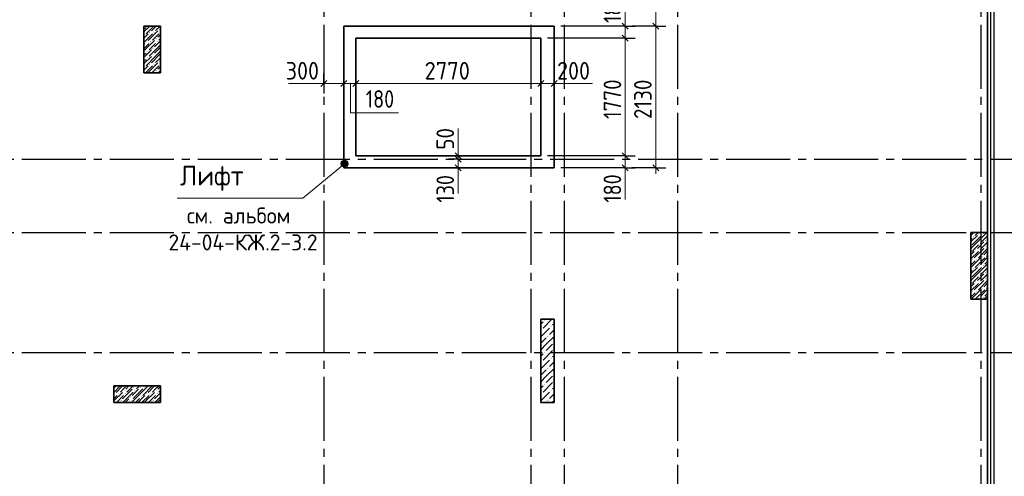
# Model space of a CAD drawing. Header units: millimetres. Extents: x 0 to 21000, y 0 to 14850.
# Tile 9 of 9: x 10689 to 16840, y 7295 to 10149. Entities that reach past the tile are written whole.
import ezdxf

# ---------------------------------------------------------------- set-up
doc = ezdxf.new("R2010")
doc.units = ezdxf.units.MM
doc.linetypes.add('______5', pattern=[550, 400, -50, 50, -50])
for name, color, linetype, lineweight in [('Standard', 7, 'Continuous', 25), ('ЖБ Пилон', 180, 'Continuous', 25), ('Общий01', 7, 'Continuous', 13), ('Примечания', 7, 'Continuous', 13), ('Размерная линия_ общее', 7, 'Continuous', 13)]:
    doc.layers.add(name, color=color, linetype=linetype, lineweight=lineweight)
doc.layers.add('ЖБ Плита Фундамента верхний уровень', color=7, linetype='Continuous', lineweight=25, true_color=0x783c14)
doc.layers.add('ЖБ Стена верхний уровень', color=7, linetype='Continuous', lineweight=25, true_color=0x006e00)
doc.layers.add('Оси', color=7, linetype='______5', true_color=0x656565)
doc.styles.add('ISOCPEUR', font='txt')

msp = doc.modelspace()

# ---------------------------------------------------------------- hatches: boundary and pattern name
at = {"layer": 'ЖБ Пилон', "linetype": 'Continuous', "lineweight": 18, "transparency": 33554687}
for points in [[(11489.45007324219, 10109.326171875), (11488.16223144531, 10108.03833007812), (11486.87281719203, 10109.326171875)], [(11558.75244140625, 10089.49279785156), (11561.24877929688, 10091.99523925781), (11563.75122070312, 10089.49279785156), (11561.24877929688, 10086.99340820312)], [(11465.65856933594, 10050.537109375), (11468.16101074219, 10053.03955078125), (11470.66040039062, 10050.537109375), (11468.16101074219, 10048.03771972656)], [(11498.75183105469, 10069.49157714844), (11501.25427246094, 10071.99096679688), (11503.75366210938, 10069.49157714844), (11501.25427246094, 10066.9921875)], [(11525.6591796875, 10070.54138183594), (11528.16162109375, 10073.04077148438), (11530.66101074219, 10070.54138183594), (11528.16162109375, 10068.03894042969)], [(11538.75122070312, 10029.4921875), (11541.25366210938, 10031.99157714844), (11543.75305175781, 10029.4921875), (11541.25366210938, 10026.99279785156)], [(11565.65856933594, 10070.54138183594), (11568.16101074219, 10073.04077148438), (11568.78967285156, 10072.412109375), (11568.78967285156, 10068.66837013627), (11568.16101074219, 10068.03894042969)], [(11478.75061035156, 10009.49096679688), (11481.25, 10011.99035644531), (11483.75244140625, 10009.49096679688), (11481.25, 10006.99157714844)], [(11505.65795898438, 10010.53771972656), (11508.15734863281, 10013.04016113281), (11510.65979003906, 10010.53771972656), (11508.15734863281, 10008.03833007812)], [(11518.75, 9969.491577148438), (11521.24938964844, 9971.990966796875), (11523.75183105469, 9969.491577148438), (11521.24938964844, 9966.9921875)], [(11545.66345214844, 10010.53771972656), (11548.15673828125, 10013.04016113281), (11550.6591796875, 10010.53771972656), (11548.15673828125, 10008.03833007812)], [(11485.65979003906, 9950.537109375), (11488.16223144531, 9953.03955078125), (11490.66162109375, 9950.537109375), (11488.16223144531, 9948.037719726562)], [(11485.65979003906, 9910.537719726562), (11488.16223144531, 9913.040161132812), (11490.66162109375, 9910.537719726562), (11488.16223144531, 9908.038330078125)], [(11518.75, 9929.4921875), (11521.24938964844, 9931.991577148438), (11523.75183105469, 9929.4921875), (11521.24938964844, 9926.992797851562)], [(11465.65856933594, 9850.537109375), (11468.16101074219, 9853.03955078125), (11470.66040039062, 9850.537109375), (11468.16101074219, 9848.037719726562)], [(11498.75183105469, 9869.491577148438), (11501.25427246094, 9871.990966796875), (11503.75366210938, 9869.491577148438), (11501.25427246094, 9866.9921875)], [(11525.6591796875, 9870.541381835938), (11528.16162109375, 9873.040771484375), (11530.66101074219, 9870.541381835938), (11528.16162109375, 9868.038940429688)], [(11558.75244140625, 9889.492797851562), (11561.24877929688, 9891.995239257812), (11563.75122070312, 9889.492797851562), (11561.24877929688, 9886.993408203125)], [(11565.65856933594, 9870.541381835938), (11568.16101074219, 9873.040771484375), (11568.78967285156, 9872.412109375), (11568.78967285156, 9868.668370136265), (11568.16101074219, 9868.038940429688)], [(11538.75122070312, 9829.4921875), (11541.25366210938, 9831.991577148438), (11543.75305175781, 9829.4921875), (11541.25366210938, 9826.992797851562)], [(16678.75061035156, 8809.490966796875), (16681.25305175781, 8811.990356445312), (16683.75244140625, 8809.490966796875), (16681.25305175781, 8806.991577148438)], [(16705.65795898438, 8810.537719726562), (16708.16040039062, 8813.040161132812), (16710.65979003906, 8810.537719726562), (16708.16040039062, 8808.038330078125)], [(16645.65734863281, 8790.542602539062), (16648.15979003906, 8793.035888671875), (16650.6591796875, 8790.542602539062), (16648.15979003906, 8788.040161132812)], [(16685.66284179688, 8750.537109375), (16688.16223144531, 8753.03955078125), (16690.66162109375, 8750.537109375), (16688.16223144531, 8748.037719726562)], [(16718.75, 8769.491577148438), (16721.25244140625, 8771.990966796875), (16723.75183105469, 8769.491577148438), (16721.25244140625, 8766.9921875)], [(16658.74938964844, 8709.490966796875), (16661.24877929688, 8711.990356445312), (16663.75122070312, 8709.490966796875), (16661.24877929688, 8706.991577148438)], [(16685.66284179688, 8710.537719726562), (16688.16223144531, 8713.040161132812), (16690.66162109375, 8710.537719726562), (16688.16223144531, 8708.038330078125)], [(16718.75, 8729.4921875), (16721.25244140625, 8731.991577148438), (16723.75183105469, 8729.4921875), (16721.25244140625, 8726.992797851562)], [(16725.66223144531, 8670.538330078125), (16728.16162109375, 8673.040771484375), (16730.66101074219, 8670.538330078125), (16728.16162109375, 8668.038940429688)], [(16638.75122070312, 8649.490356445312), (16641.25366210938, 8651.98974609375), (16643.75305175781, 8649.490356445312), (16641.25366210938, 8646.994018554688)], [(16665.65856933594, 8650.537109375), (16668.16101074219, 8653.03955078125), (16670.66040039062, 8650.537109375), (16668.16101074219, 8648.037719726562)], [(16678.75061035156, 8609.490966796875), (16681.25305175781, 8611.990356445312), (16683.75244140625, 8609.490966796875), (16681.25305175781, 8606.991577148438)], [(16698.7548828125, 8669.491577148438), (16701.25427246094, 8671.990966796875), (16703.75366210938, 8669.491577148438), (16701.25427246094, 8666.9921875)], [(16705.65795898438, 8610.537719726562), (16708.16040039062, 8613.040161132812), (16710.65979003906, 8610.537719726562), (16708.16040039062, 8608.038330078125)], [(16645.65734863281, 8590.542602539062), (16648.15979003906, 8593.035888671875), (16650.6591796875, 8590.542602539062), (16648.15979003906, 8588.040161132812)], [(16685.66284179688, 8550.537109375), (16688.16223144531, 8553.03955078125), (16690.66162109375, 8550.537109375), (16688.16223144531, 8548.037719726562)], [(16718.75, 8569.491577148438), (16721.25244140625, 8571.990966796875), (16723.75183105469, 8569.491577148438), (16721.25244140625, 8566.9921875)], [(16658.74938964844, 8509.490966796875), (16661.24877929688, 8511.990356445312), (16663.75122070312, 8509.490966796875), (16661.24877929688, 8506.991577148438)], [(16685.66284179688, 8510.537719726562), (16688.16223144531, 8513.040161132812), (16690.66162109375, 8510.537719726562), (16688.16223144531, 8508.038330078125)], [(16718.75, 8529.4921875), (16721.25244140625, 8531.991577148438), (16723.75183105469, 8529.4921875), (16721.25244140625, 8526.992797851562)], [(16638.75122070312, 8449.490356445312), (16641.25366210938, 8451.98974609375), (16643.75305175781, 8449.490356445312), (16641.25366210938, 8446.994018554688)], [(16665.65856933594, 8450.537109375), (16668.16101074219, 8453.03955078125), (16670.66040039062, 8450.537109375), (16668.16101074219, 8448.037719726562)], [(16698.7548828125, 8469.491577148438), (16701.25427246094, 8471.990966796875), (16703.75366210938, 8469.491577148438), (16701.25427246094, 8466.9921875)], [(16725.66223144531, 8470.538330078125), (16728.16162109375, 8473.040771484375), (16730.66101074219, 8470.538330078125), (16728.16162109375, 8468.038940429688)], [(16678.75061035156, 8409.490966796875), (16681.25305175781, 8411.990356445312), (16683.75244140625, 8409.490966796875), (16681.25305175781, 8406.991577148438)], [(16705.65795898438, 8410.537719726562), (16708.16040039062, 8413.040161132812), (16710.65979003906, 8410.537719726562), (16708.16040039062, 8408.038330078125)], [(11278.75061035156, 7809.490966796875), (11281.25, 7811.990356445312), (11283.75244140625, 7809.490966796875), (11281.25, 7806.991577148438)], [(11305.65795898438, 7810.537719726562), (11308.15734863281, 7813.040161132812), (11310.65979003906, 7810.537719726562), (11308.15734863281, 7808.038330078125)], [(11338.75122070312, 7829.4921875), (11341.25366210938, 7831.991577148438), (11343.75305175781, 7829.4921875), (11341.25366210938, 7826.992797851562)], [(11345.66345214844, 7810.537719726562), (11348.15673828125, 7813.040161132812), (11350.6591796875, 7810.537719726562), (11348.15673828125, 7808.038330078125)], [(11398.75183105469, 7849.490356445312), (11401.25427246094, 7851.98974609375), (11403.75366210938, 7849.490356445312), (11401.25427246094, 7846.994018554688)], [(11405.65795898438, 7830.5419921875), (11408.15734863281, 7833.041381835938), (11410.65979003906, 7830.5419921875), (11408.15734863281, 7828.03955078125)], [(11438.75122070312, 7849.490356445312), (11441.25366210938, 7851.98974609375), (11443.75305175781, 7849.490356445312), (11441.25366210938, 7846.994018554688)], [(11465.65856933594, 7850.537109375), (11468.16101074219, 7853.03955078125), (11470.66040039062, 7850.537109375), (11468.16101074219, 7848.037719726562)], [(11478.75061035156, 7809.490966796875), (11481.25, 7811.990356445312), (11483.75244140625, 7809.490966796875), (11481.25, 7806.991577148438)], [(11505.65795898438, 7810.537719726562), (11508.15734863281, 7813.040161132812), (11510.65979003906, 7810.537719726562), (11508.15734863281, 7808.038330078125)], [(11538.75122070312, 7829.4921875), (11541.25366210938, 7831.991577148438), (11543.75305175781, 7829.4921875), (11541.25366210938, 7826.992797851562)], [(11545.66345214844, 7810.537719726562), (11548.15673828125, 7813.040161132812), (11550.6591796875, 7810.537719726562), (11548.15673828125, 7808.038330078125)], [(11318.75, 7769.491577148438), (11321.24938964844, 7771.990966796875), (11323.75183105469, 7769.491577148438), (11321.24938964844, 7766.9921875)], [(11378.75061035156, 7789.492797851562), (11381.25, 7791.995239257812), (11383.75244140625, 7789.492797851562), (11381.25, 7786.993408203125)], [(11385.65979003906, 7770.538330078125), (11388.16223144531, 7773.040771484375), (11390.66162109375, 7770.538330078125), (11388.16223144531, 7768.038940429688)], [(11445.66345214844, 7790.542602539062), (11448.15673828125, 7793.035888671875), (11450.6591796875, 7790.542602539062), (11448.15673828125, 7788.040161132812)], [(11518.75, 7769.491577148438), (11521.24938964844, 7771.990966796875), (11523.75183105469, 7769.491577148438), (11521.24938964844, 7766.9921875)]]:
    msp.add_hatch(color=7, dxfattribs=at).paths.add_polyline_path(points, flags=16)
at = {"layer": 'ЖБ Стена верхний уровень', "linetype": 'Continuous', "lineweight": 18, "transparency": 33554687}
for points in [[(13965.65856933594, 8270.538330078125), (13968.16101074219, 8273.040771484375), (13970.66040039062, 8270.538330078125), (13968.16101074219, 8268.038940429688)], [(13945.65734863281, 8210.537719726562), (13948.15673828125, 8213.040161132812), (13950.6591796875, 8210.537719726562), (13948.15673828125, 8208.038330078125)], [(14005.65795898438, 8230.5419921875), (14008.16040039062, 8233.041381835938), (14010.65979003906, 8230.5419921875), (14008.16040039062, 8228.03955078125)], [(13985.66284179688, 8170.538330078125), (13988.16223144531, 8173.040771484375), (13990.66162109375, 8170.538330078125), (13988.16223144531, 8168.038940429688)], [(14025.6591796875, 8130.5419921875), (14027.12707519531, 8132.008097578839), (14027.12707519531, 8129.074096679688)], [(13965.65856933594, 8070.538330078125), (13968.16101074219, 8073.040771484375), (13970.66040039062, 8070.538330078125), (13968.16101074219, 8068.038940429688)], [(14025.6591796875, 8090.542602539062), (14027.12707519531, 8092.005127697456), (14027.12707519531, 8089.07470703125)], [(13945.65734863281, 8010.537719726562), (13948.15673828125, 8013.040161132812), (13950.6591796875, 8010.537719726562), (13948.15673828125, 8008.038330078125)], [(14005.65795898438, 8030.5419921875), (14008.16040039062, 8033.041381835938), (14010.65979003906, 8030.5419921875), (14008.16040039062, 8028.03955078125)], [(13985.66284179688, 7970.538330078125), (13988.16223144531, 7973.040771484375), (13990.66162109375, 7970.538330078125), (13988.16223144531, 7968.038940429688)], [(14025.6591796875, 7930.5419921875), (14027.12707519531, 7932.008097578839), (14027.12707519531, 7929.074096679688)], [(14025.6591796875, 7890.542602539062), (14027.12707519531, 7892.005127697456), (14027.12707519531, 7889.07470703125)], [(13945.65734863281, 7810.537719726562), (13948.15673828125, 7813.040161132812), (13950.6591796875, 7810.537719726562), (13948.15673828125, 7808.038330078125)], [(13965.65856933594, 7870.538330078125), (13968.16101074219, 7873.040771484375), (13970.66040039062, 7870.538330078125), (13968.16101074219, 7868.038940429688)], [(14005.65795898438, 7830.5419921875), (14008.16040039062, 7833.041381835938), (14010.65979003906, 7830.5419921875), (14008.16040039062, 7828.03955078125)], [(13985.66284179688, 7770.538330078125), (13988.16223144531, 7773.040771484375), (13990.66162109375, 7770.538330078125), (13988.16223144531, 7768.038940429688)]]:
    msp.add_hatch(color=7, dxfattribs=at).paths.add_polyline_path(points, flags=16)
at = {"layer": 'Общий01', "linetype": 'Continuous', "lineweight": 13, "transparency": 33554687}
for points in [[(12695.82214355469, 9245.132446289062), (12721.58813476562, 9226.748657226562), (12696.88415527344, 9256.536865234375)], [(12710.1806640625, 9227.813720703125), (12695.82214355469, 9245.132446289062), (12700.57373046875, 9234.463500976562)], [(12695.82214355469, 9245.132446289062), (12710.1806640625, 9227.813720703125), (12721.58813476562, 9226.748657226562)], [(12696.88415527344, 9256.536865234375), (12732.26013183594, 9231.503295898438), (12703.53698730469, 9266.143798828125)], [(12696.88415527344, 9256.536865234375), (12721.58813476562, 9226.748657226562), (12732.26013183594, 9231.503295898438)], [(12703.53698730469, 9266.143798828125), (12738.90686035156, 9241.110229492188), (12714.208984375, 9270.8984375)], [(12703.53698730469, 9266.143798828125), (12732.26013183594, 9231.503295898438), (12738.90686035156, 9241.110229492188)], [(12714.208984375, 9270.8984375), (12738.90686035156, 9241.110229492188), (12739.97497558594, 9252.5146484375)], [(12714.208984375, 9270.8984375), (12739.97497558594, 9252.5146484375), (12725.6103515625, 9269.839477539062)], [(12725.6103515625, 9269.839477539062), (12739.97497558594, 9252.5146484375), (12735.21728515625, 9263.186645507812)]]:
    msp.add_hatch(color=7, dxfattribs=at).paths.add_polyline_path(points)

# ---------------------------------------------------------------- linework, layer by layer
at = {"layer": 'Standard', "color": 7, "linetype": 'Continuous', "lineweight": -3, "transparency": 33554687}
msp.add_lwpolyline([(3631.289672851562, 4171.826171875), (16756.28967285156, 4171.826171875), (16756.28967285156, 14359.326171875), (3631.289672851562, 14359.326171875), (3631.289672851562, 4171.826171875)], dxfattribs=at)
at = {"layer": 'Standard', "color": 7, "linetype": 'Continuous', "lineweight": 35, "transparency": 33554687}
msp.add_lwpolyline([(3756.289672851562, 4296.829223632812), (16735.45837402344, 4296.829223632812), (16735.45837402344, 14338.49487304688), (3756.289672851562, 14338.49487304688), (3756.289672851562, 4296.829223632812)], dxfattribs=at)
at = {"layer": 'Standard', "color": 254, "linetype": 'Continuous', "lineweight": -3, "true_color": 0xc4c4ff, "transparency": 33554687}
msp.add_lwpolyline([(3318.789672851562, 4085.787963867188), (16777.12707519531, 4085.787963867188), (16777.12707519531, 13813.81225585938), (3318.789672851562, 13813.81225585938), (3318.789672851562, 4085.787963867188)], dxfattribs=at)
at = {"layer": 'ЖБ Пилон', "color": 251, "linetype": 'Continuous', "lineweight": 18, "true_color": 0x494949, "transparency": 33554687}
for p, q in [((11501.09051098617, 10109.33227539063), (11464.6240234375, 10072.86207793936)), ((11478.16162109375, 10100.537109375), (11464.6240234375, 10086.99951171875)), ((11526.94759188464, 10109.326171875), (11478.16162109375, 10060.53771972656)), ((11541.0888671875, 10109.33227539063), (11511.24877929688, 10079.4921875)), ((11566.94641113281, 10109.326171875), (11538.16223144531, 10080.5419921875)), ((11518.16101074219, 10060.53771972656), (11464.6240234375, 10007.00345528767)), ((11464.6240234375, 10032.8626824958), (11491.25366210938, 10059.49096679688)), ((11551.25427246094, 10079.4921875), (11491.25366210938, 10019.49157714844)), ((11518.16101074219, 10020.54138183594), (11538.16223144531, 10040.53649902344)), ((11538.16223144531, 10040.53649902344), (11558.15734863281, 10060.53771972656)), ((11568.78967285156, 10057.02909022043), (11551.25427246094, 10039.49279785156)), ((11568.78967285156, 10031.17316529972), (11558.15734863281, 10020.54138183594)), ((11498.15673828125, 10000.537109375), (11464.6240234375, 9967.000983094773)), ((11471.24938964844, 9999.490356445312), (11464.6240234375, 9992.864990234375)), ((11471.24938964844, 9959.490966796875), (11531.25, 10019.49157714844)), ((11538.16223144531, 10000.537109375), (11498.15673828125, 9960.537719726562)), ((11568.78967285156, 10017.02995110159), (11531.25, 9979.4921875)), ((11538.16223144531, 9960.537719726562), (11568.78967285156, 9991.169834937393)), ((11551.25427246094, 9959.490966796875), (11568.78967285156, 9977.031719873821)), ((11471.24938964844, 9959.490966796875), (11464.6240234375, 9952.865600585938)), ((11464.6240234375, 9927.005097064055), (11478.16162109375, 9940.536499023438)), ((11511.24877929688, 9919.491577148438), (11464.6240234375, 9872.862077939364)), ((11511.24877929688, 9959.490966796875), (11471.24938964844, 9919.491577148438)), ((11538.16223144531, 9920.541381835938), (11478.16162109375, 9860.537719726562)), ((11538.16223144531, 9960.537719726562), (11498.15673828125, 9920.541381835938)), ((11568.78967285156, 9937.033081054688), (11511.24877929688, 9879.4921875)), ((11531.25, 9939.492797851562), (11551.25427246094, 9959.490966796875)), ((11568.78967285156, 9951.166486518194), (11538.16223144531, 9920.541381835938)), ((11568.78967285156, 9911.16943359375), (11538.16223144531, 9880.5419921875)), ((11478.16162109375, 9900.537109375), (11464.6240234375, 9886.99951171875)), ((11464.6240234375, 9832.862682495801), (11491.25366210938, 9859.490966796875)), ((11518.16101074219, 9860.537719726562), (11475.28468456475, 9817.663574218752)), ((11551.25427246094, 9879.4921875), (11491.25366210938, 9819.491577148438)), ((11538.16223144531, 9840.536499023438), (11558.15734863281, 9860.537719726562)), ((11568.78967285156, 9857.029090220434), (11551.25427246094, 9839.492797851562)), ((11518.16101074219, 9820.541381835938), (11538.16223144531, 9840.536499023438)), ((11529.42199707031, 9817.663574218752), (11531.25, 9819.491577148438)), ((11568.78967285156, 9831.173165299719), (11558.15734863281, 9820.541381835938)), ((16635.28137207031, 8817.663574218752), (16631.29272460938, 8813.674926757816)), ((16631.29272460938, 8799.530029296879), (16649.42626953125, 8817.663574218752)), ((16671.25244140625, 8799.490356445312), (16631.29272460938, 8759.530639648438)), ((16698.15979003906, 8800.537109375), (16638.16223144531, 8740.542602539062)), ((16675.28686523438, 8817.663574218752), (16658.16040039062, 8800.537109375)), ((16671.25244140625, 8759.490966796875), (16729.42504882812, 8817.663574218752)), ((16735.45837402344, 8797.833458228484), (16698.15979003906, 8760.537719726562)), ((16631.29272460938, 8773.67213595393), (16638.16223144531, 8780.5419921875)), ((16671.25244140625, 8759.490966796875), (16631.29272460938, 8719.53125)), ((16658.16040039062, 8720.538330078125), (16678.16162109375, 8740.542602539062)), ((16711.24877929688, 8759.490966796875), (16671.25244140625, 8719.491577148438)), ((16735.45837402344, 8757.834068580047), (16698.15979003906, 8720.538330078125)), ((16735.45837402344, 8783.697509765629), (16731.25305175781, 8779.4921875)), ((16731.25305175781, 8739.492797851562), (16735.45837402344, 8743.697478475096)), ((16678.16162109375, 8700.537109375), (16631.29272460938, 8653.672980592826)), ((16631.29272460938, 8679.531854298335), (16651.25427246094, 8699.490356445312)), ((16638.16223144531, 8700.537109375), (16658.16040039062, 8720.538330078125)), ((16711.24877929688, 8719.491577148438), (16651.25427246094, 8659.490966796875)), ((16735.45837402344, 8717.834472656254), (16678.16162109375, 8660.537719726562)), ((16735.45837402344, 8703.70055093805), (16711.24877929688, 8679.4921875)), ((16631.29272460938, 8599.530029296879), (16691.25366210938, 8659.490966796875)), ((16658.16040039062, 8640.542602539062), (16631.29272460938, 8613.674926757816)), ((16718.16101074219, 8660.537719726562), (16658.16040039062, 8600.537109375)), ((16671.25244140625, 8559.490966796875), (16731.25305175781, 8619.491577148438)), ((16735.45837402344, 8663.696289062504), (16691.25366210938, 8619.491577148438)), ((16718.16101074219, 8620.538330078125), (16735.45837402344, 8637.838332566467)), ((16671.25244140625, 8599.490356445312), (16631.29272460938, 8559.530639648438)), ((16631.29272460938, 8573.67213595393), (16638.16223144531, 8580.5419921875)), ((16671.25244140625, 8559.490966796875), (16631.29272460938, 8519.53125)), ((16698.15979003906, 8600.537109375), (16638.16223144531, 8540.542602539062)), ((16711.24877929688, 8559.490966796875), (16671.25244140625, 8519.491577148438)), ((16735.45837402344, 8597.833458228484), (16698.15979003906, 8560.537719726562)), ((16735.45837402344, 8557.834068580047), (16698.15979003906, 8520.538330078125)), ((16735.45837402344, 8583.697509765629), (16731.25305175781, 8579.4921875)), ((16678.16162109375, 8500.537109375), (16631.29272460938, 8453.672980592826)), ((16631.29272460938, 8479.531854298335), (16651.25427246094, 8499.490356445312)), ((16638.16223144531, 8500.537109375), (16658.16040039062, 8520.538330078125)), ((16711.24877929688, 8519.491577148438), (16651.25427246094, 8459.490966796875)), ((16658.16040039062, 8520.538330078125), (16678.16162109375, 8540.542602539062)), ((16735.45837402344, 8517.834472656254), (16678.16162109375, 8460.537719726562)), ((16735.45837402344, 8503.70055093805), (16711.24877929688, 8479.4921875)), ((16731.25305175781, 8539.492797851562), (16735.45837402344, 8543.697478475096)), ((16658.16040039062, 8440.542602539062), (16631.29272460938, 8413.674926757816)), ((16632.75756835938, 8400.994873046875), (16691.25366210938, 8459.490966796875)), ((16718.16101074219, 8460.537719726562), (16658.6181640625, 8400.994873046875)), ((16735.45837402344, 8463.696289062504), (16691.25366210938, 8419.491577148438)), ((16718.16101074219, 8420.538330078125), (16735.45837402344, 8437.838332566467)), ((16712.75634765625, 8400.994873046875), (16731.25305175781, 8419.491577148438)), ((11277.12707519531, 7845.365098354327), (11291.09496263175, 7859.332275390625)), ((11316.94940126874, 7859.326171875), (11277.12707519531, 7819.5058711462)), ((11277.12707519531, 7765.368652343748), (11331.25, 7819.491577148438)), ((11331.09436035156, 7859.332275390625), (11291.25366210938, 7819.491577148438)), ((11318.16101074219, 7820.538330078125), (11338.16223144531, 7840.542602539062)), ((11391.25366210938, 7839.492797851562), (11331.25, 7779.4921875)), ((11338.16223144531, 7840.542602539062), (11356.94580078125, 7859.326171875)), ((11338.16223144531, 7760.537719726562), (11398.15673828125, 7820.538330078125)), ((11371.09274087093, 7859.332275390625), (11351.25427246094, 7839.492797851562)), ((11396.94519042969, 7859.326171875), (11358.15734863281, 7820.538330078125)), ((11431.25, 7839.492797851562), (11391.25366210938, 7799.490356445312)), ((11458.15734863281, 7840.542602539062), (11398.15673828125, 7780.5419921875)), ((11436.94649101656, 7859.326171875), (11418.16101074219, 7840.542602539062)), ((11431.25, 7799.490356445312), (11491.09496263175, 7859.332275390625)), ((11516.94940126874, 7859.326171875), (11458.15734863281, 7800.537109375)), ((11471.24938964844, 7759.490966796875), (11531.25, 7819.491577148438)), ((11531.09436035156, 7859.332275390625), (11491.25366210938, 7819.491577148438)), ((11518.16101074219, 7820.538330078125), (11538.16223144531, 7840.542602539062)), ((11568.78967285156, 7817.029951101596), (11531.25, 7779.4921875)), ((11538.16223144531, 7840.542602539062), (11556.94580078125, 7859.326171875)), ((11568.78967285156, 7857.029090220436), (11551.25427246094, 7839.492797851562)), ((11568.78967285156, 7831.170654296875), (11558.15734863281, 7820.538330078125)), ((11298.15673828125, 7800.537109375), (11277.12707519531, 7779.507446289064)), ((11338.16223144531, 7800.537109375), (11298.15673828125, 7760.537719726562)), ((11311.24877929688, 7759.490966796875), (11306.91833496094, 7755.160522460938)), ((11338.16223144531, 7760.537719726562), (11332.78421367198, 7755.160522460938)), ((11346.92250645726, 7755.160522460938), (11351.25427246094, 7759.490966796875)), ((11351.25427246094, 7759.490966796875), (11371.24938964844, 7779.4921875)), ((11378.16162109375, 7760.537719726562), (11372.78442382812, 7755.160522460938)), ((11431.25, 7799.490356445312), (11391.25366210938, 7759.490966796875)), ((11412.78205260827, 7755.160522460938), (11438.16223144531, 7780.5419921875)), ((11431.25, 7759.490966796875), (11426.91955566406, 7755.160522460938)), ((11471.24938964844, 7799.490356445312), (11431.25, 7759.490966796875)), ((11498.15673828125, 7800.537109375), (11452.78015136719, 7755.160522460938)), ((11471.24938964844, 7759.490966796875), (11466.9189453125, 7755.160522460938)), ((11538.16223144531, 7800.537109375), (11498.15673828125, 7760.537719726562)), ((11511.24877929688, 7759.490966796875), (11506.91833496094, 7755.160522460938)), ((11538.16223144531, 7760.537719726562), (11532.78421367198, 7755.160522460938)), ((11538.16223144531, 7760.537719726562), (11568.78967285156, 7791.168277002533)), ((11546.92250645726, 7755.160522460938), (11551.25427246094, 7759.490966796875)), ((11551.25427246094, 7759.490966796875), (11568.78967285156, 7777.031719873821))]:
    msp.add_line(p, q, dxfattribs=at)
at = {"layer": 'ЖБ Пилон', "color": 7, "linetype": 'Continuous', "lineweight": 35, "transparency": 33554687}
for p, q in [((11464.6240234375, 10109.33227539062), (11464.6240234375, 9817.66357421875)), ((11568.78967285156, 10109.33227539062), (11464.6240234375, 10109.33227539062)), ((11568.78967285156, 10109.326171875), (11464.6240234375, 10109.326171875)), ((11464.6240234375, 10109.326171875), (11464.6240234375, 9817.66357421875)), ((11568.78967285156, 9817.66357421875), (11568.78967285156, 10109.33227539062)), ((11568.78967285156, 9817.66357421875), (11568.78967285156, 10109.326171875)), ((11464.6240234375, 9817.66357421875), (11568.78967285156, 9817.66357421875)), ((11464.6240234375, 9817.66357421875), (11568.78967285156, 9817.66357421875)), ((16735.45837402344, 8817.66357421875), (16631.29272460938, 8817.66357421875)), ((16631.29272460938, 8817.66357421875), (16631.29272460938, 8400.994873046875)), ((16631.29272460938, 8817.66357421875), (16631.29272460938, 8400.994873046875)), ((16735.45837402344, 8817.66357421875), (16631.29272460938, 8817.66357421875)), ((16735.45837402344, 8400.994873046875), (16735.45837402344, 8817.66357421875)), ((16735.45837402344, 8400.994873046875), (16735.45837402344, 8817.66357421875)), ((16631.29272460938, 8400.994873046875), (16735.45837402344, 8400.994873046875)), ((16631.29272460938, 8400.994873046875), (16735.45837402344, 8400.994873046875)), ((11277.12707519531, 7859.332275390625), (11277.12707519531, 7755.160522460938)), ((11568.78967285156, 7859.332275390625), (11277.12707519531, 7859.332275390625)), ((11568.78967285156, 7859.326171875), (11277.12707519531, 7859.326171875)), ((11277.12707519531, 7859.326171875), (11277.12707519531, 7755.160522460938)), ((11568.78967285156, 7755.160522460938), (11568.78967285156, 7859.332275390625)), ((11568.78967285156, 7755.160522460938), (11568.78967285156, 7859.326171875)), ((11277.12707519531, 7755.160522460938), (11568.78967285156, 7755.160522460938)), ((11277.12707519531, 7755.160522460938), (11568.78967285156, 7755.160522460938))]:
    msp.add_line(p, q, dxfattribs=at)
at = {"layer": 'ЖБ Плита Фундамента верхний уровень', "color": 253, "linetype": 'Continuous', "lineweight": -3, "true_color": 0xa0a0a0, "transparency": 33554687}
msp.add_line((16756.28967285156, 4171.826171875), (16756.28967285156, 13713.49792480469), dxfattribs=at)
at = {"layer": 'ЖБ Стена верхний уровень', "color": 7, "linetype": 'Continuous', "lineweight": 35, "transparency": 33554687}
for p, q in [((14027.12707519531, 10109.326171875), (12714.6240234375, 10109.326171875)), ((12714.6240234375, 10109.326171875), (12714.6240234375, 10034.32922363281)), ((14027.12707519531, 10034.32922363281), (14027.12707519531, 10109.326171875)), ((12714.6240234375, 10034.32922363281), (12714.6240234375, 9296.829223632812)), ((12789.6240234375, 9296.829223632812), (12789.6240234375, 10034.32922363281)), ((12789.6240234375, 10034.32922363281), (13943.79272460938, 10034.32922363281)), ((13943.79272460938, 10034.32922363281), (13943.79272460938, 9296.829223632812)), ((14027.12707519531, 9221.829223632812), (14027.12707519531, 10034.32922363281)), ((12714.6240234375, 9296.829223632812), (12714.6240234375, 9221.829223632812)), ((13943.79272460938, 9296.829223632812), (12789.6240234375, 9296.829223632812)), ((12714.6240234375, 9221.829223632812), (13943.79272460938, 9221.829223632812)), ((13943.79272460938, 9221.829223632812), (14027.12707519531, 9221.829223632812)), ((14027.12707519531, 8275.991821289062), (13943.79272460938, 8275.991821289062)), ((13943.79272460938, 8275.991821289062), (13943.79272460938, 7755.160522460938)), ((14027.12707519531, 7755.160522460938), (14027.12707519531, 8275.991821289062)), ((13943.79272460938, 7755.160522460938), (14027.12707519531, 7755.160522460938))]:
    msp.add_line(p, q, dxfattribs=at)
at = {"layer": 'ЖБ Стена верхний уровень', "color": 251, "linetype": 'Continuous', "lineweight": 18, "true_color": 0x494949, "transparency": 33554687}
for p, q in [((13943.79272460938, 8246.172236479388), (13958.16040039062, 8260.537719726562)), ((14013.61107126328, 8275.991821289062), (13958.16040039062, 8220.538330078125)), ((14027.12707519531, 8249.507754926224), (14018.16101074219, 8240.542602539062)), ((13943.79272460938, 8166.168785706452), (13998.15673828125, 8220.538330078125)), ((14027.12707519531, 8209.510855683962), (13998.15673828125, 8180.5419921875)), ((13978.16162109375, 8160.537719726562), (13943.79272460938, 8126.168823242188)), ((13978.16162109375, 8120.538330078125), (13943.79272460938, 8086.172055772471)), ((13978.16162109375, 8120.538330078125), (14027.12707519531, 8169.506274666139)), ((14018.16101074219, 8120.538330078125), (13978.16162109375, 8080.5419921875)), ((13943.79272460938, 8046.172236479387), (13958.16040039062, 8060.537719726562)), ((14018.16101074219, 8080.5419921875), (13958.16040039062, 8020.538330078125)), ((13943.79272460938, 7966.168785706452), (13998.15673828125, 8020.538330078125)), ((14027.12707519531, 8009.510855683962), (13998.15673828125, 7980.5419921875)), ((14027.12707519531, 8049.507754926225), (14018.16101074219, 8040.542602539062)), ((13978.16162109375, 7960.537719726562), (13943.79272460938, 7926.168823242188)), ((13978.16162109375, 7920.538330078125), (14027.12707519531, 7969.506274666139)), ((13978.16162109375, 7920.538330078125), (13943.79272460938, 7886.172055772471)), ((14018.16101074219, 7880.5419921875), (13958.16040039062, 7820.538330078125)), ((14018.16101074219, 7920.538330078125), (13978.16162109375, 7880.5419921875)), ((13943.79272460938, 7846.172236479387), (13958.16040039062, 7860.537719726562)), ((13943.79272460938, 7766.168785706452), (13998.15673828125, 7820.538330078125)), ((14027.12707519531, 7849.507754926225), (14018.16101074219, 7840.542602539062)), ((13978.16162109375, 7760.537719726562), (13972.78442382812, 7755.160522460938)), ((14027.12707519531, 7809.510855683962), (13998.15673828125, 7780.5419921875)), ((14012.78205260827, 7755.160522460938), (14027.12707519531, 7769.506274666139))]:
    msp.add_line(p, q, dxfattribs=at)
at = {"layer": 'Общий01', "color": 7, "linetype": 'Continuous', "lineweight": 13, "transparency": 33554687}
for p, q in [((12700.57373046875, 9234.463500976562), (12700.57373046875, 9234.463500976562)), ((12703.53698730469, 9266.143798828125), (12703.53698730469, 9266.143798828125)), ((12732.26013183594, 9231.503295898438), (12732.26013183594, 9231.503295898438)), ((12735.21728515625, 9263.186645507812), (12735.21728515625, 9263.186645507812))]:
    msp.add_line(p, q, dxfattribs=at)
msp.add_lwpolyline([(11672.20458984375, 9033.010864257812), (12457.62023925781, 9033.010864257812), (12717.89855957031, 9248.825073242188)], dxfattribs=at)
msp.add_circle((12717.89855957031, 9248.825073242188), 22.50000019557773, dxfattribs=at)
at = {"layer": 'Оси', "color": 8, "linetype": '______5', "lineweight": -3, "transparency": 33554687}
for p, q in [((12589.62707519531, 13967.14172363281), (12589.62707519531, 3465.396118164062)), ((13881.29272460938, 13967.14172363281), (13881.29272460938, 3465.396118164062)), ((14089.62707519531, 13967.14172363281), (14089.62707519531, 3465.396118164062)), ((14797.95837402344, 13967.14172363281), (14797.95837402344, 3465.396118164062)), ((16693.79272460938, 13967.14172363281), (16693.79272460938, 3465.396118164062)), ((3001.705932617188, 9275.997924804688), (17901.24816894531, 9275.997924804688)), ((3001.705932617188, 8817.66357421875), (17901.24816894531, 8817.66357421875)), ((3001.705932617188, 8067.66357421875), (17901.24816894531, 8067.66357421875))]:
    msp.add_line(p, q, dxfattribs=at)
at = {"layer": 'Примечания', "color": 7, "linetype": 'Continuous', "lineweight": 13, "transparency": 33554687}
for p, q in [((14471.53625488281, 10109.33227539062), (14471.53625488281, 10310.58044433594)), ((12589.62707519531, 9749.588012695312), (12368.78967285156, 9749.588012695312)), ((12754.97436523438, 9749.588012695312), (12754.97436523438, 9566.671752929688)), ((14027.12707519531, 9749.588012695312), (14266.29028320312, 9749.588012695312)), ((12754.97436523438, 9566.671752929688), (13054.55627441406, 9566.671752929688)), ((13427.24304199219, 9305.160522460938), (13427.24304199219, 9469.326782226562)), ((13427.24304199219, 9230.16357421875), (13427.24304199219, 9061.41357421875)), ((14471.53625488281, 9230.16357421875), (14471.53625488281, 9023.91357421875))]:
    msp.add_line(p, q, dxfattribs=at)
at = {"layer": 'Размерная линия_ общее', "color": 7, "linetype": 'Continuous', "lineweight": 13, "transparency": 33554687}
for p, q in [((14661.75231933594, 10109.33227539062), (14661.75231933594, 10525.99792480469)), ((14471.53625488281, 10109.33227539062), (14471.53625488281, 10146.82922363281)), ((14471.53625488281, 10034.32922363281), (14471.53625488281, 10109.33227539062)), ((14471.53625488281, 9296.829223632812), (14471.53625488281, 10034.32922363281)), ((12589.62707519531, 9749.588012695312), (12552.1240234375, 9749.588012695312)), ((12589.62707519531, 9749.588012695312), (12714.6240234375, 9749.588012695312)), ((12714.6240234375, 9749.588012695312), (12789.62707519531, 9749.588012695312)), ((12789.62707519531, 9749.588012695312), (13943.79272460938, 9749.588012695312)), ((13943.79272460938, 9749.588012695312), (14027.12707519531, 9749.588012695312)), ((14027.12707519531, 9749.588012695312), (14064.6240234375, 9749.588012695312)), ((13427.24304199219, 9296.829223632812), (13427.24304199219, 9334.329223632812)), ((13427.24304199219, 9275.997924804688), (13427.24304199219, 9296.829223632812)), ((14471.53625488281, 9221.829223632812), (14471.53625488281, 9296.829223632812)), ((13427.24304199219, 9221.829223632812), (13427.24304199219, 9275.997924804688)), ((13427.24304199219, 9221.829223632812), (13427.24304199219, 9184.329223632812)), ((14471.53625488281, 9221.829223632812), (14471.53625488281, 9184.329223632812)), ((14661.75231933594, 9221.829223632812), (14661.75231933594, 9184.329223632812))]:
    msp.add_line(p, q, dxfattribs=at)
at = {"layer": 'Размерная линия_ общее', "color": 253, "linetype": 'Continuous', "lineweight": -3, "true_color": 0xa0a0a0, "transparency": 33554687}
for p, q in [((14471.53625488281, 10109.33227539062), (14409.033203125, 10109.33227539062)), ((14471.53625488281, 10109.33227539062), (14534.033203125, 10109.33227539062)), ((14661.75231933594, 10109.33227539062), (14599.24926757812, 10109.33227539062)), ((14661.75231933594, 10109.33227539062), (14724.25231933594, 10109.33227539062)), ((14471.53625488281, 10034.32922363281), (14409.033203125, 10034.32922363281)), ((14471.53625488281, 10034.32922363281), (14534.033203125, 10034.32922363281)), ((12589.62707519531, 9749.588012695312), (12589.62707519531, 9812.088012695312)), ((12714.6240234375, 9749.588012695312), (12714.6240234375, 9812.088012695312)), ((12789.62707519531, 9749.588012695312), (12789.62707519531, 9812.088012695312)), ((13943.79272460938, 9749.588012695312), (13943.79272460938, 9812.088012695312)), ((14027.12707519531, 9749.588012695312), (14027.12707519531, 9812.088012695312)), ((12589.62707519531, 9749.588012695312), (12589.62707519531, 9687.088012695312)), ((12714.6240234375, 9749.588012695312), (12714.6240234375, 9687.088012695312)), ((12789.62707519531, 9749.588012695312), (12789.62707519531, 9687.088012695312)), ((13943.79272460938, 9749.588012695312), (13943.79272460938, 9687.088012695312)), ((14027.12707519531, 9749.588012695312), (14027.12707519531, 9687.088012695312)), ((13427.24304199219, 9296.829223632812), (13364.73999023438, 9296.829223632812)), ((13427.24304199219, 9296.829223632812), (13489.73693847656, 9296.829223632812)), ((14471.53625488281, 9296.829223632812), (14409.033203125, 9296.829223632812)), ((14471.53625488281, 9296.829223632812), (14534.033203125, 9296.829223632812)), ((13427.24304199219, 9275.997924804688), (13364.73999023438, 9275.997924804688)), ((13427.24304199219, 9275.997924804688), (13489.73693847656, 9275.997924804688)), ((13427.24304199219, 9221.829223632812), (13364.73999023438, 9221.829223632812)), ((13427.24304199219, 9221.829223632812), (13489.73693847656, 9221.829223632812)), ((14471.53625488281, 9221.829223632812), (14409.033203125, 9221.829223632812)), ((14471.53625488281, 9221.829223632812), (14534.033203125, 9221.829223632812)), ((14661.75231933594, 9221.829223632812), (14513.19885253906, 9221.829223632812)), ((14661.75231933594, 9221.829223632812), (14599.24926757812, 9221.829223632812)), ((14661.75231933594, 9221.829223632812), (14724.25231933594, 9221.829223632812))]:
    msp.add_line(p, q, dxfattribs=at)
at = {"layer": 'Размерная линия_ общее', "color": 7, "linetype": 'Continuous', "lineweight": 25, "transparency": 33554687}
for p, q in [((14490.283203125, 10090.58227539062), (14452.78015136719, 10128.07922363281)), ((14680.50231933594, 10090.58227539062), (14643.00231933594, 10128.07922363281)), ((14490.283203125, 10015.57922363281), (14452.78015136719, 10053.07922363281)), ((12570.87707519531, 9730.838012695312), (12608.37707519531, 9768.338012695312)), ((12695.8740234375, 9730.838012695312), (12733.3740234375, 9768.338012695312)), ((12770.87707519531, 9730.838012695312), (12808.37707519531, 9768.338012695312)), ((13925.04272460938, 9730.838012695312), (13962.54272460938, 9768.338012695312)), ((14008.37707519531, 9730.838012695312), (14045.87707519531, 9768.338012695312)), ((13445.98999023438, 9278.079223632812), (13408.49304199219, 9315.579223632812)), ((13445.98999023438, 9257.247924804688), (13408.49304199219, 9294.747924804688)), ((14490.283203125, 9278.079223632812), (14452.78015136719, 9315.579223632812)), ((13445.98999023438, 9203.079223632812), (13408.49304199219, 9240.582275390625)), ((14490.283203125, 9203.079223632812), (14452.78015136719, 9240.582275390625)), ((14680.50231933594, 9203.079223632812), (14643.00231933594, 9240.582275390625))]:
    msp.add_line(p, q, dxfattribs=at)
at = {"layer": 'Размерная линия_ общее', "color": 253, "linetype": 'Continuous', "lineweight": -3, "true_color": 0xa0a0a0, "transparency": 33554687}
for points in [[(14471.53625488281, 10109.33227539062), (14463.03405761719, 10109.33227539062), (14463.03405761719, 10109.33227539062), (14068.78967285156, 10109.33227539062)], [(14661.75231933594, 10109.33227539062), (14653.25317382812, 10109.33227539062), (14653.25317382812, 10109.33227539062), (14513.19885253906, 10109.33227539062)], [(14471.53625488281, 10034.32922363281), (14463.03405761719, 10034.32922363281), (14463.03405761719, 10034.32922363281), (13985.45837402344, 10034.32922363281)], [(14471.53625488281, 9296.829223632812), (14463.03405761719, 9296.829223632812), (14463.03405761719, 9296.829223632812), (14463.03405761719, 9296.829223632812), (14463.03405761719, 9296.829223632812), (13985.45837402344, 9296.829223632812)], [(14471.53625488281, 9221.829223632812), (14463.03405761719, 9221.829223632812), (14463.03405761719, 9221.829223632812), (14463.03405761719, 9221.829223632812), (14463.03405761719, 9221.829223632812), (14068.78967285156, 9221.829223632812)]]:
    msp.add_lwpolyline(points, dxfattribs=at)
at = {"layer": 'Размерная линия_ общее', "color": 7, "linetype": 'Continuous', "lineweight": 13, "transparency": 33554687}
msp.add_lwpolyline([(14661.75231933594, 9221.829223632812), (14661.75231933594, 9489.572732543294), (14661.75231933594, 9489.572732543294), (14661.75231933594, 10109.33227539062)], dxfattribs=at)

# ---------------------------------------------------------------- texts
at = {"layer": 'Общий01', "color": 7, "linetype": 'Continuous', "lineweight": 25, "transparency": 33554687, "attachment_point": 7, "style": 'ISOCPEUR'}
for s, insert, char_height, width in [('\\W0.94;Лифт', (11690.12145996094, 9078.839111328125), 125, 471.240234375), ('\\W0.97;см. альбом ', (11733.21838378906, 8874.67041015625), 100, 778.330078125), ('\\W0.98;24-04-КЖ.2-3.2', (11618.21899414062, 8706.3720703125), 100, 1008.316289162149)]:
    msp.add_mtext(s, dxfattribs=dict(at, insert=insert, char_height=char_height, width=width))
at = {"layer": 'Размерная линия_ общее', "color": 7, "linetype": 'Continuous', "lineweight": 25, "transparency": 33554687, "char_height": 110.0000023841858, "attachment_point": 7, "rotation": 90.00000250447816, "style": 'ISOCPEUR'}
for s, insert, width in [('\\W0.83;180', (14446.533203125, 10128.07922363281), 254.2857294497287), ('\\W0.87;1770', (14446.533203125, 9528.079223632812), 333.4548950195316), ('\\W0.87;2130', (14636.75537109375, 9528.079223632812), 333.4548950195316), ('\\W0.87;50', (13402.23999023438, 9336.410522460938), 201.9659042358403), ('\\W0.83;130', (13402.23999023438, 9005.081176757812), 254.2857294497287), ('\\W0.83;180', (14446.533203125, 9005.081176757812), 254.2857294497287)]:
    msp.add_mtext(s, dxfattribs=dict(at, insert=insert, width=width))
at = {"layer": 'Размерная линия_ общее', "color": 7, "linetype": 'Continuous', "lineweight": 25, "transparency": 33554687, "char_height": 110.0000023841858, "attachment_point": 7, "style": 'ISOCPEUR'}
for s, insert, width in [('\\W0.91;300', (12350.87585449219, 9774.5849609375), 280.994183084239), ('\\W0.93;2770', (13218.20983886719, 9774.5849609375), 359.0433756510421), ('\\W0.91;200', (14045.87707519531, 9774.5849609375), 280.9904679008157), ('\\W0.83;180', (12850.83618164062, 9598.239135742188), 254.2857294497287)]:
    msp.add_mtext(s, dxfattribs=dict(at, insert=insert, width=width))

doc.saveas('drawing.dxf')
